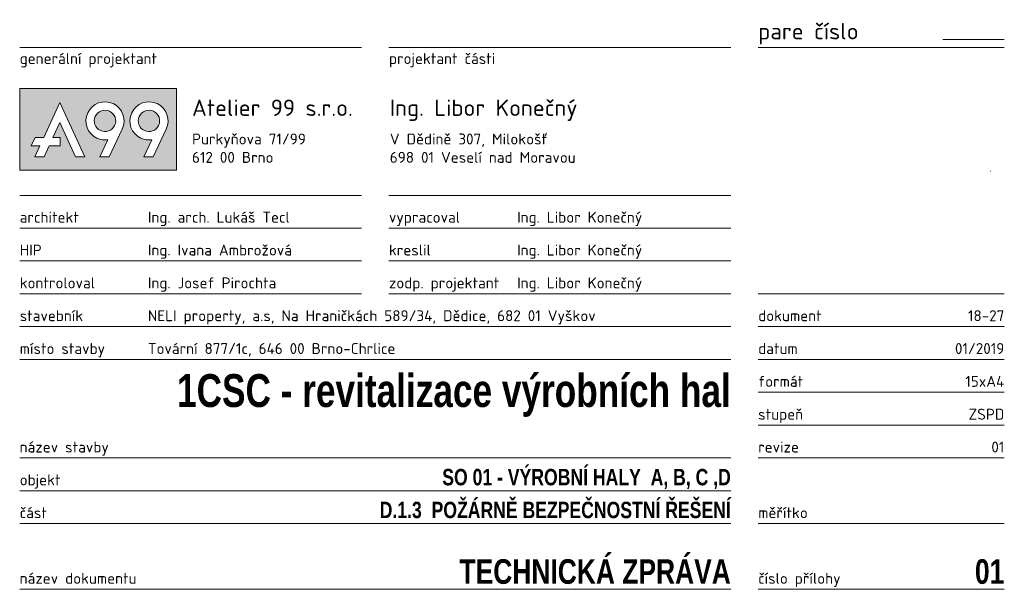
# Paper-space layout 'Titulní list TZ PBŘ' of a CAD drawing. Header units: millimetres. Extents: x 19 to 199, y 5 to 109.
import ezdxf
from ezdxf.enums import TextEntityAlignment as Align

# ---------------------------------------------------------------- set-up
doc = ezdxf.new("R2010")
doc.units = ezdxf.units.MM
doc.linetypes.add('DOT', pattern=[6.35, 0, -6.35])
doc.layers.add('A99_N_leg-text', color=7, linetype='Continuous', lineweight=9)
doc.styles.add('A99_nadpis', font='impact.ttf')
doc.styles.add('A99_popis', font='isocpeur.ttf')

# ---------------------------------------------------------------- blocks, each defined once
blk = doc.blocks.new('A99_logo')
at = {"layer": 'A99_N_leg-text'}
h = blk.add_hatch(color=7, dxfattribs=at)
h.dxf.hatch_style = 1
edge = h.paths.add_edge_path(flags=0)
edge.add_spline(control_points=[(26.71, 12.6), (27.42, 14.1), (26.77, 15.89), (25.27, 16.6)], knot_values=[3, 3, 3, 3, 4, 4, 4, 4], degree=3, periodic=0)
edge.add_spline(control_points=[(25.27, 16.6), (23.77, 17.31), (21.98, 16.67), (21.27, 15.16)], knot_values=[2, 2, 2, 2, 3, 3, 3, 3], degree=3, periodic=0)
edge.add_spline(control_points=[(21.27, 15.16), (20.56, 13.66), (21.2, 11.87), (22.71, 11.16)], knot_values=[1, 1, 1, 1, 2, 2, 2, 2], degree=3, periodic=0)
edge.add_spline(control_points=[(22.71, 11.16), (24.21, 10.45), (26, 11.1), (26.71, 12.6)], knot_values=[0, 0, 0, 0, 1, 1, 1, 1], degree=3, periodic=0)
h.paths.add_polyline_path([(0, 23.03), (0, 0), (44.14, 0), (44.14, 23.03)])
edge = h.paths.add_edge_path(flags=16)
edge.add_spline(control_points=[(38.64, 18.73), (35.96, 20), (32.77, 18.85), (31.5, 16.17), (30.24, 13.49), (31.38, 10.29), (34.06, 9.03), (35.07, 8.55), (36.15, 8.42), (37.18, 8.58), (37.18, 8.58), (34.91, 3.78), (34.91, 3.78), (34.91, 3.78), (37.52, 3.78), (37.52, 3.78), (37.52, 3.78), (41.21, 11.59), (41.21, 11.59), (42.47, 14.27), (41.32, 17.47), (38.64, 18.73)], knot_values=[0, 0, 0, 0, 1, 1, 1, 2, 2, 2, 3, 3, 3, 4, 4, 4, 5, 5, 5, 6, 6, 6, 7, 7, 7, 7], degree=3, periodic=0)
edge = h.paths.add_edge_path(flags=16)
edge.add_spline(control_points=[(26.28, 18.73), (23.6, 20), (20.4, 18.85), (19.14, 16.17), (17.87, 13.49), (19.02, 10.29), (21.7, 9.03), (22.71, 8.55), (23.79, 8.42), (24.81, 8.58), (24.81, 8.58), (22.55, 3.78), (22.55, 3.78), (22.55, 3.78), (25.16, 3.78), (25.16, 3.78), (25.16, 3.78), (28.84, 11.59), (28.84, 11.59), (30.11, 14.27), (28.96, 17.47), (26.28, 18.73)], knot_values=[0, 0, 0, 0, 1, 1, 1, 2, 2, 2, 3, 3, 3, 4, 4, 4, 5, 5, 5, 6, 6, 6, 7, 7, 7, 7], degree=3, periodic=0)
h.paths.add_polyline_path([(6.76, 9.18), (4.32, 9.18), (3.21, 6.83), (5.68, 6.83), (4.28, 3.78), (6.88, 3.78), (8.27, 6.83), (11.34, 6.83), (11.34, 9.18), (9.35, 9.18), (11.31, 13.44), (15.74, 3.78), (18.34, 3.78), (11.31, 19.1)], flags=16)
h = blk.add_hatch(color=7, dxfattribs=at)
h.dxf.hatch_style = 1
edge = h.paths.add_edge_path()
edge.add_spline(control_points=[(26.71, 12.6), (27.42, 14.1), (26.77, 15.89), (25.27, 16.6)], knot_values=[3, 3, 3, 3, 4, 4, 4, 4], degree=3, periodic=0)
edge.add_spline(control_points=[(25.27, 16.6), (23.77, 17.31), (21.98, 16.67), (21.27, 15.16)], knot_values=[2, 2, 2, 2, 3, 3, 3, 3], degree=3, periodic=0)
edge.add_spline(control_points=[(21.27, 15.16), (20.56, 13.66), (21.2, 11.87), (22.71, 11.16)], knot_values=[1, 1, 1, 1, 2, 2, 2, 2], degree=3, periodic=0)
edge.add_spline(control_points=[(22.71, 11.16), (24.21, 10.45), (26, 11.1), (26.71, 12.6)], knot_values=[0, 0, 0, 0, 1, 1, 1, 1], degree=3, periodic=0)
edge = h.paths.add_edge_path()
edge.add_spline(control_points=[(39.07, 12.6), (39.78, 14.1), (39.14, 15.89), (37.64, 16.6)], knot_values=[3, 3, 3, 3, 4, 4, 4, 4], degree=3, periodic=0)
edge.add_spline(control_points=[(37.64, 16.6), (36.14, 17.31), (34.34, 16.67), (33.63, 15.16)], knot_values=[2, 2, 2, 2, 3, 3, 3, 3], degree=3, periodic=0)
edge.add_spline(control_points=[(33.63, 15.16), (32.92, 13.66), (33.57, 11.87), (35.07, 11.16)], knot_values=[1, 1, 1, 1, 2, 2, 2, 2], degree=3, periodic=0)
edge.add_spline(control_points=[(35.07, 11.16), (36.57, 10.45), (38.36, 11.1), (39.07, 12.6)], knot_values=[0, 0, 0, 0, 1, 1, 1, 1], degree=3, periodic=0)
at = {"layer": 'A99_N_leg-text', "lineweight": 0}
for points in [[(44.14, 0), (0, 0), (0, 23.03), (44.14, 23.03), (44.14, 0)], [(6.76, 9.18), (4.32, 9.18), (3.21, 6.83), (5.68, 6.83), (4.28, 3.78), (6.88, 3.78), (8.27, 6.83), (11.34, 6.83), (11.34, 9.18), (9.35, 9.18), (11.31, 13.44), (15.74, 3.78), (18.34, 3.78), (11.31, 19.1), (6.76, 9.18)]]:
    blk.add_lwpolyline(points, dxfattribs=at)
for points, knots in [([(26.28, 18.73), (23.6, 20), (20.4, 18.85), (19.14, 16.17), (17.87, 13.49), (19.02, 10.29), (21.7, 9.03), (22.71, 8.55), (23.79, 8.42), (24.81, 8.58), (24.81, 8.58), (22.55, 3.78), (22.55, 3.78), (22.55, 3.78), (25.16, 3.78), (25.16, 3.78), (25.16, 3.78), (28.84, 11.59), (28.84, 11.59), (30.11, 14.27), (28.96, 17.47), (26.28, 18.73)], [0, 0, 0, 0, 1, 1, 1, 2, 2, 2, 3, 3, 3, 4, 4, 4, 5, 5, 5, 6, 6, 6, 7, 7, 7, 7]), ([(38.64, 18.73), (35.96, 20), (32.77, 18.85), (31.5, 16.17), (30.24, 13.49), (31.38, 10.29), (34.06, 9.03), (35.07, 8.55), (36.15, 8.42), (37.18, 8.58), (37.18, 8.58), (34.91, 3.78), (34.91, 3.78), (34.91, 3.78), (37.52, 3.78), (37.52, 3.78), (37.52, 3.78), (41.21, 11.59), (41.21, 11.59), (42.47, 14.27), (41.32, 17.47), (38.64, 18.73)], [0, 0, 0, 0, 1, 1, 1, 2, 2, 2, 3, 3, 3, 4, 4, 4, 5, 5, 5, 6, 6, 6, 7, 7, 7, 7]), ([(26.71, 12.6), (26, 11.1), (24.21, 10.45), (22.71, 11.16), (21.2, 11.87), (20.56, 13.66), (21.27, 15.16), (21.98, 16.67), (23.77, 17.31), (25.27, 16.6), (26.77, 15.89), (27.42, 14.1), (26.71, 12.6)], [0, 0, 0, 0, 1, 1, 1, 2, 2, 2, 3, 3, 3, 4, 4, 4, 4]), ([(39.07, 12.6), (38.36, 11.1), (36.57, 10.45), (35.07, 11.16), (33.57, 11.87), (32.92, 13.66), (33.63, 15.16), (34.34, 16.67), (36.14, 17.31), (37.64, 16.6), (39.14, 15.89), (39.78, 14.1), (39.07, 12.6)], [0, 0, 0, 0, 1, 1, 1, 2, 2, 2, 3, 3, 3, 4, 4, 4, 4])]:
    blk.add_open_spline(points, degree=3, knots=knots, dxfattribs=at)
blk = doc.blocks.new('A99_rozpiska-dvouradkovy nazev')
at = {"color": 0}
for p, q in [((-21.25, 110.5), (-10, 110.5)), ((-190, 109), (-127.5, 109)), ((-122.5, 109), (-60, 109)), ((-55, 109), (-10, 109)), ((-190, 82), (-127.5, 82)), ((-122.5, 82), (-60, 82)), ((-190, 76), (-127.5, 76)), ((-122.5, 76), (-60, 76)), ((-190, 70), (-127.5, 70)), ((-122.5, 70), (-60, 70)), ((-190, 64), (-127.5, 64)), ((-122.5, 64), (-60, 64)), ((-55, 64), (-10, 64)), ((-190, 58), (-60, 58)), ((-55, 58), (-10, 58)), ((-190, 52), (-60, 52)), ((-55, 52), (-10, 52)), ((-55, 46), (-10, 46)), ((-55, 40), (-10, 40)), ((-190, 34), (-60, 34)), ((-55, 34), (-10, 34)), ((-190, 28), (-60, 28)), ((-190, 22), (-60, 22)), ((-55, 22), (-10, 22)), ((-190, 10), (-60, 10)), ((-190, 10), (-60, 10)), ((-55, 10), (-10, 10))]:
    blk.add_line(p, q, dxfattribs=at)
at = {"color": 0, "linetype": 'DOT', "ltscale": 1000}
blk.add_circle((-32.5, 86.5), 20, dxfattribs=at)
at = {"color": 0, "xscale": 0.65, "yscale": 0.65, "zscale": 0.65}
blk.add_blockref('A99_logo', (-190, 86.58), dxfattribs=at)
at = {"color": 0, "style": 'A99_popis'}
for s, height, p in [('pare číslo', 3, (-55, 110.5)), ('architekt', 2, (-190, 77)), ('vypracoval', 2, (-122.5, 77)), ('HIP', 2, (-190, 71)), ('kreslil', 2, (-122.5, 71)), ('kontroloval', 2, (-190, 65)), ('zodp. projektant', 2, (-122.5, 65)), ('stavebník', 2, (-190, 59)), ('dokument', 2, (-55, 59)), ('místo stavby', 2, (-190, 53)), ('datum', 2, (-55, 53)), ('formát', 2, (-55, 47)), ('stupeň', 2, (-55, 41)), ('název stavby', 2, (-190, 35)), ('revize', 2, (-55, 35)), ('objekt', 2, (-190, 29)), ('část', 2, (-190, 23)), ('měřítko', 2, (-55, 23)), ('název dokumentu', 2, (-190, 11)), ('číslo přílohy', 2, (-55, 11))]:
    blk.add_text(s, height=height, dxfattribs=at).set_placement(p)
for s, height, p in [('generální projektant', 2, (-190, 108)), ('projektant části', 2, (-122.5, 108)), ('Atelier 99 s.r.o.', 3, (-158.5, 99.51)), ('Ing. Libor Konečný', 3, (-122.34, 99.51))]:
    blk.add_text(s, height=height, dxfattribs=at).set_placement(p, align=Align.TOP_LEFT)
for s, p in [('V Dědině 307, Milokošť', (-122.34, 92.3)), ('Purkyňova 71/99', (-158.5, 92.3)), ('698 01 Veselí nad Moravou', (-122.34, 88.94)), ('612 00 Brno', (-158.5, 88.94))]:
    blk.add_text(s, height=2, dxfattribs=at).set_placement(p, align=Align.MIDDLE_LEFT)
for tag, p in [('ARCHITEKT', (-166.56, 77)), ('VYPRACOVAL', (-99.06, 77)), ('HIP', (-166.56, 71)), ('KRESLIL', (-99.06, 71)), ('KONTROLOVAL', (-166.56, 65)), ('ZODPOVEDNY_PROJEKTANT', (-99.06, 65)), ('STAVEBNIK', (-166.56, 59)), ('MISTO_STAVBY', (-166.56, 53))]:
    blk.add_attdef(tag, p, '', height=2, dxfattribs=at)
at = {"color": 0}
for tag, height, style, p in [('DOKUMENT', 2, 'A99_popis', (-10, 59)), ('DATUM', 2, 'A99_popis', (-10, 53)), ('FORMAT', 2, 'A99_popis', (-10, 47)), ('STUPEN', 2, 'A99_popis', (-10, 41)), ('REVIZE', 2, 'A99_popis', (-10, 35)), ('OBJEKT', 3, 'A99_nadpis', (-60, 29)), ('MERITKO', 4.5, 'A99_nadpis', (-10, 23)), ('CAST', 3, 'A99_nadpis', (-60, 23)), ('NAZEV_DOKUMENTU', 4.5, 'A99_nadpis', (-60, 11)), ('PRILOHA', 4.5, 'A99_nadpis', (-10, 11))]:
    blk.add_attdef(tag, text='', height=height, dxfattribs=dict(at, style=style)).set_placement(p, align=Align.RIGHT)
at = {"color": 0, "style": 'A99_nadpis'}
for tag, height, p in [('NAZEV_STAVBY', 6, (-60, 46.32)), ('NAZEV_STAVBY2', 4.5, (-60, 38.5))]:
    blk.add_attdef(tag, text='', height=height, dxfattribs=at).set_placement(p, align=Align.MIDDLE_RIGHT)

psp = doc.layouts.new('Titulní list TZ PBŘ')

# ---------------------------------------------------------------- block references
at = {"layer": 'A99_N_leg-text'}
ref = psp.add_blockref('A99_rozpiska-dvouradkovy nazev', (208.7, -4.91), dxfattribs=at)
ref.add_attrib('NAZEV_STAVBY', '1CSC - revitalizace výrobních hal', dxfattribs={"layer": '0', "color": 0, "height": 6, "style": 'A99_nadpis'}).set_placement((148.7, 41.41), align=Align.MIDDLE_RIGHT)
ref.add_attrib('OBJEKT', 'SO 01 - VÝROBNÍ HALY  A, B, C ,D', dxfattribs={"layer": '0', "color": 0, "height": 3, "style": 'A99_nadpis'}).set_placement((148.7, 24.09), align=Align.RIGHT)
ref.add_attrib('CAST', 'D.1.3  POŽÁRNĚ BEZPEČNOSTNÍ ŘEŠENÍ', dxfattribs={"layer": '0', "color": 0, "height": 3, "style": 'A99_nadpis'}).set_placement((148.7, 18.09), align=Align.RIGHT)
ref.add_attrib('NAZEV_DOKUMENTU', 'TECHNICKÁ ZPRÁVA', dxfattribs={"layer": '0', "color": 0, "height": 4.5, "style": 'A99_nadpis'}).set_placement((148.7, 6.09), align=Align.RIGHT)
ref.add_attrib('PRILOHA', '01', dxfattribs={"layer": '0', "color": 0, "height": 4.5, "style": 'A99_nadpis'}).set_placement((198.7, 6.09), align=Align.RIGHT)
ref.add_attrib('FORMAT', '15xA4', dxfattribs={"layer": '0', "color": 0, "height": 2, "style": 'A99_popis'}).set_placement((198.7, 42.09), align=Align.RIGHT)
ref.add_attrib('DATUM', '01/2019', dxfattribs={"layer": '0', "color": 0, "height": 2, "style": 'A99_popis'}).set_placement((198.7, 48.09), align=Align.RIGHT)
ref.add_attrib('MISTO_STAVBY', 'Tovární 877/1c, 646 00 Brno-Chrlice', (42.14, 48.09), dxfattribs={"layer": '0', "color": 0, "height": 2, "style": 'A99_popis'})
ref.add_attrib('STAVEBNIK', 'NELI property, a.s, Na Hraničkách 589/34, Dědice, 682 01 Vyškov', (42.14, 54.09), dxfattribs={"layer": '0', "color": 0, "height": 2, "style": 'A99_popis'})
ref.add_attrib('ZODPOVEDNY_PROJEKTANT', 'Ing. Libor Konečný', (109.64, 60.09), dxfattribs={"layer": '0', "color": 0, "height": 2, "style": 'A99_popis'})
ref.add_attrib('KRESLIL', 'Ing. Libor Konečný', (109.64, 66.09), dxfattribs={"layer": '0', "color": 0, "height": 2, "style": 'A99_popis'})
ref.add_attrib('VYPRACOVAL', 'Ing. Libor Konečný', (109.64, 72.09), dxfattribs={"layer": '0', "color": 0, "height": 2, "style": 'A99_popis'})
ref.add_attrib('REVIZE', '01', dxfattribs={"layer": '0', "color": 0, "height": 2, "style": 'A99_popis'}).set_placement((198.7, 30.09), align=Align.RIGHT)
ref.add_attrib('STUPEN', 'ZSPD', dxfattribs={"layer": '0', "color": 0, "height": 2, "style": 'A99_popis'}).set_placement((198.7, 36.09), align=Align.RIGHT)
ref.add_attrib('KONTROLOVAL', 'Ing. Josef Pirochta', (42.14, 60.09), dxfattribs={"layer": '0', "color": 0, "height": 2, "style": 'A99_popis'})
ref.add_attrib('HIP', 'Ing. Ivana Ambrožová', (42.14, 66.09), dxfattribs={"layer": '0', "color": 0, "height": 2, "style": 'A99_popis'})
ref.add_attrib('ARCHITEKT', 'Ing. arch. Lukáš Tecl', (42.14, 72.09), dxfattribs={"layer": '0', "color": 0, "height": 2, "style": 'A99_popis'})
ref.add_attrib('DOKUMENT', '18-27', dxfattribs={"layer": '0', "color": 0, "height": 2, "style": 'A99_popis'}).set_placement((198.7, 54.09), align=Align.RIGHT)

doc.saveas('drawing.dxf')
